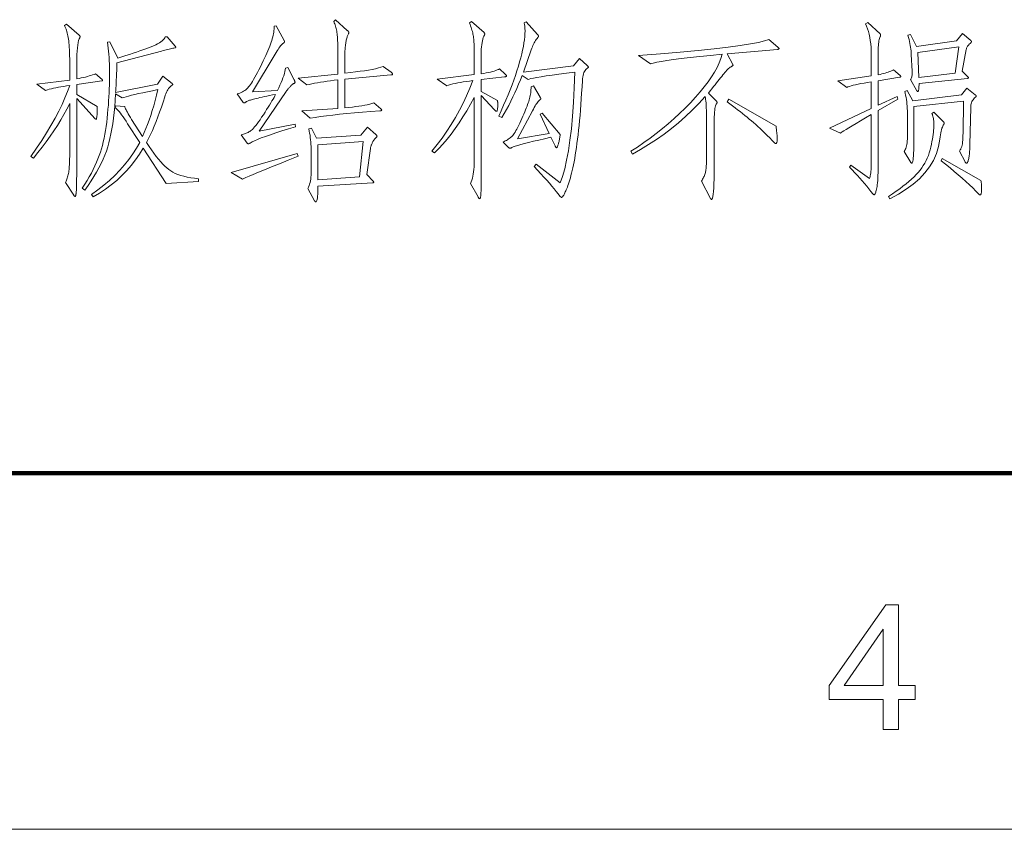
# Model space of a CAD drawing. Extents: x 0 to 1189, y 0 to 841.
# Tile 68 of 129: x 236 to 264, y 10 to 33. Entities that reach past the tile are written whole.
import ezdxf

# ---------------------------------------------------------------- set-up
doc = ezdxf.new("R2010")
doc.units = 0

msp = doc.modelspace()

# ---------------------------------------------------------------- linework, layer by layer
at = {"color": 7, "lineweight": 100}
msp.add_line((20, 20), (1169, 20), dxfattribs=at)
at = {"color": 7, "lineweight": 13}
msp.add_line((10, 10), (1179, 10), dxfattribs=at)
for points in [[(243.891, 31.089), (245.01, 31.2), (245.01, 31.701), (245.01, 31.788), (245.009, 31.869), (245.008, 31.945), (245.006, 32.016), (245.005, 32.081), (245.002, 32.142), (244.999, 32.198), (244.996, 32.249), (244.993, 32.294), (244.989, 32.335), (244.984, 32.372), (244.978, 32.409), (244.971, 32.446), (244.963, 32.481), (244.954, 32.516), (244.944, 32.55), (244.933, 32.583), (244.921, 32.615), (244.908, 32.647), (244.894, 32.678), (244.946, 32.731), (245.274, 32.43), (245.282, 32.423), (245.289, 32.416), (245.295, 32.409), (245.301, 32.403), (245.305, 32.397), (245.309, 32.391), (245.312, 32.386), (245.314, 32.381), (245.316, 32.376), (245.316, 32.372), (245.316, 32.368), (245.316, 32.363), (245.315, 32.359), (245.314, 32.355), (245.313, 32.351), (245.312, 32.346), (245.311, 32.342), (245.309, 32.338), (245.307, 32.334), (245.305, 32.33), (245.297, 32.315), (245.289, 32.298), (245.281, 32.28), (245.274, 32.259), (245.267, 32.237), (245.26, 32.213), (245.253, 32.187), (245.246, 32.159), (245.24, 32.129), (245.234, 32.097), (245.229, 32.064), (245.224, 32.031), (245.219, 31.997), (245.216, 31.962), (245.212, 31.927), (245.21, 31.891), (245.208, 31.855), (245.206, 31.819), (245.205, 31.781), (245.205, 31.744), (245.205, 31.232), (245.359, 31.248), (245.503, 31.264), (245.636, 31.281), (245.759, 31.299), (245.872, 31.317), (245.974, 31.336), (246.065, 31.355), (246.146, 31.375), (246.217, 31.395), (246.277, 31.416), (246.504, 31.253), (246.512, 31.246), (246.519, 31.24), (246.525, 31.235), (246.531, 31.229), (246.535, 31.224), (246.539, 31.219), (246.542, 31.215), (246.544, 31.21), (246.546, 31.206), (246.546, 31.202), (246.545, 31.199), (246.544, 31.196), (246.541, 31.193), (246.538, 31.19), (246.533, 31.187), (246.527, 31.185), (246.52, 31.183), (246.512, 31.181), (246.503, 31.18), (246.493, 31.179), (245.205, 31.063), (245.205, 30.255), (245.313, 30.266), (245.415, 30.277), (245.511, 30.289), (245.601, 30.302), (245.686, 30.316), (245.764, 30.33), (245.836, 30.344), (245.903, 30.36), (245.963, 30.376), (246.018, 30.392), (246.213, 30.229), (246.218, 30.223), (246.223, 30.218), (246.227, 30.214), (246.23, 30.209), (246.233, 30.205), (246.236, 30.202), (246.237, 30.198), (246.239, 30.195), (246.24, 30.192), (246.24, 30.189), (246.239, 30.186), (246.238, 30.184), (246.235, 30.182), (246.231, 30.18), (246.227, 30.178), (246.221, 30.176), (246.214, 30.174), (246.206, 30.173), (246.197, 30.172), (246.187, 30.17), (245.937, 30.152), (245.698, 30.133), (245.472, 30.114), (245.258, 30.094), (245.056, 30.074), (244.866, 30.053), (244.689, 30.032), (244.523, 30.01), (244.37, 29.988), (244.229, 29.965), (243.996, 30.17), (245.01, 30.239), (245.01, 31.041), (244.904, 31.029), (244.803, 31.016), (244.705, 31.002), (244.612, 30.988), (244.523, 30.974), (244.438, 30.96), (244.357, 30.945), (244.28, 30.93), (244.207, 30.915), (244.139, 30.899)], [(249.703, 31.205), (249.711, 31.197), (249.718, 31.189), (249.724, 31.182), (249.73, 31.176), (249.735, 31.169), (249.738, 31.164), (249.741, 31.159), (249.743, 31.154), (249.745, 31.15), (249.745, 31.147), (249.744, 31.144), (249.743, 31.141), (249.739, 31.139), (249.735, 31.136), (249.729, 31.134), (249.722, 31.132), (249.714, 31.13), (249.705, 31.128), (249.694, 31.127), (249.682, 31.126), (249.032, 31.047), (249.032, 30.719), (249.492, 30.461), (249.493, 30.448), (249.494, 30.436), (249.494, 30.423), (249.495, 30.411), (249.496, 30.399), (249.496, 30.387), (249.497, 30.375), (249.497, 30.363), (249.497, 30.351), (249.497, 30.339), (249.497, 30.305), (249.495, 30.275), (249.493, 30.248), (249.49, 30.224), (249.486, 30.205), (249.482, 30.189), (249.476, 30.176), (249.47, 30.167), (249.463, 30.162), (249.455, 30.16), (249.451, 30.16), (249.448, 30.161), (249.444, 30.163), (249.44, 30.166), (249.435, 30.169), (249.43, 30.173), (249.425, 30.178), (249.419, 30.184), (249.413, 30.19), (249.407, 30.197), (249.032, 30.598), (249.032, 28.529), (249.032, 28.398), (249.032, 28.279), (249.031, 28.172), (249.03, 28.078), (249.029, 27.997), (249.028, 27.927), (249.026, 27.871), (249.024, 27.826), (249.022, 27.794), (249.019, 27.774), (249.017, 27.761), (249.014, 27.749), (249.011, 27.739), (249.008, 27.73), (249.005, 27.722), (249.002, 27.716), (248.999, 27.711), (248.996, 27.708), (248.993, 27.706), (248.99, 27.705), (248.987, 27.706), (248.983, 27.707), (248.979, 27.71), (248.975, 27.714), (248.97, 27.718), (248.965, 27.724), (248.96, 27.731), (248.955, 27.739), (248.949, 27.748), (248.943, 27.758), (248.732, 28.133), (248.752, 28.178), (248.77, 28.227), (248.785, 28.279), (248.799, 28.335), (248.811, 28.395), (248.82, 28.459), (248.828, 28.526), (248.833, 28.597), (248.836, 28.672), (248.837, 28.75), (248.837, 30.545), (248.733, 30.356), (248.627, 30.174), (248.52, 29.999), (248.411, 29.832), (248.3, 29.673), (248.188, 29.521), (248.074, 29.376), (247.959, 29.239), (247.842, 29.11), (247.723, 28.988), (247.649, 29.041), (247.795, 29.223), (247.934, 29.409), (248.066, 29.598), (248.191, 29.791), (248.309, 29.987), (248.421, 30.187), (248.526, 30.39), (248.624, 30.597), (248.715, 30.807), (248.8, 31.02), (248.705, 31.008), (248.615, 30.996), (248.53, 30.983), (248.45, 30.97), (248.374, 30.956), (248.303, 30.941), (248.237, 30.926), (248.175, 30.911), (248.118, 30.894), (248.066, 30.878), (247.792, 31.063), (248.837, 31.189), (248.837, 31.765), (248.837, 31.829), (248.836, 31.889), (248.835, 31.947), (248.833, 32.001), (248.831, 32.052), (248.829, 32.099), (248.825, 32.144), (248.822, 32.185), (248.818, 32.223), (248.813, 32.258), (248.808, 32.292), (248.801, 32.327), (248.794, 32.363), (248.785, 32.399), (248.774, 32.437), (248.763, 32.476), (248.75, 32.516), (248.736, 32.556), (248.721, 32.598), (248.705, 32.641), (248.758, 32.678), (249.112, 32.367), (249.116, 32.362), (249.119, 32.358), (249.122, 32.354), (249.125, 32.35), (249.127, 32.347), (249.129, 32.343), (249.131, 32.34), (249.132, 32.336), (249.133, 32.333), (249.133, 32.33), (249.133, 32.326), (249.132, 32.323), (249.132, 32.32), (249.131, 32.317), (249.13, 32.314), (249.129, 32.311), (249.128, 32.307), (249.126, 32.304), (249.124, 32.301), (249.122, 32.298), (249.105, 32.266), (249.09, 32.229), (249.076, 32.186), (249.065, 32.139), (249.055, 32.087), (249.047, 32.029), (249.041, 31.967), (249.036, 31.899), (249.033, 31.827), (249.032, 31.749), (249.032, 31.21), (249.105, 31.222), (249.173, 31.235), (249.236, 31.248), (249.294, 31.261), (249.348, 31.275), (249.397, 31.29), (249.441, 31.305), (249.48, 31.32), (249.515, 31.336), (249.544, 31.353)], [(251.788, 31.643), (252.01, 31.443), (252.016, 31.438), (252.021, 31.433), (252.026, 31.428), (252.03, 31.423), (252.034, 31.419), (252.036, 31.415), (252.039, 31.411), (252.04, 31.407), (252.041, 31.404), (252.041, 31.4), (252.041, 31.397), (252.04, 31.394), (252.039, 31.391), (252.037, 31.388), (252.035, 31.385), (252.032, 31.381), (252.029, 31.378), (252.025, 31.375), (252.02, 31.372), (252.015, 31.369), (251.991, 31.352), (251.969, 31.331), (251.949, 31.306), (251.931, 31.278), (251.916, 31.245), (251.903, 31.208), (251.892, 31.167), (251.883, 31.122), (251.877, 31.073), (251.873, 31.02), (251.863, 30.844), (251.852, 30.672), (251.842, 30.506), (251.83, 30.346), (251.818, 30.191), (251.806, 30.041), (251.793, 29.897), (251.78, 29.758), (251.766, 29.625), (251.751, 29.497), (251.736, 29.375), (251.721, 29.257), (251.705, 29.145), (251.689, 29.037), (251.673, 28.934), (251.657, 28.837), (251.64, 28.744), (251.623, 28.657), (251.605, 28.574), (251.587, 28.497), (251.57, 28.424), (251.552, 28.355), (251.535, 28.291), (251.518, 28.23), (251.501, 28.174), (251.485, 28.122), (251.468, 28.074), (251.452, 28.031), (251.437, 27.991), (251.421, 27.956), (251.406, 27.924), (251.393, 27.895), (251.38, 27.869), (251.368, 27.846), (251.358, 27.825), (251.348, 27.808), (251.34, 27.793), (251.333, 27.781), (251.326, 27.772), (251.321, 27.766), (251.316, 27.761), (251.312, 27.757), (251.308, 27.754), (251.304, 27.751), (251.3, 27.748), (251.296, 27.746), (251.293, 27.744), (251.29, 27.743), (251.287, 27.742), (251.284, 27.742), (251.281, 27.742), (251.278, 27.743), (251.275, 27.745), (251.271, 27.747), (251.267, 27.75), (251.263, 27.753), (251.259, 27.758), (251.254, 27.762), (251.25, 27.768), (251.244, 27.774), (251.195, 27.838), (251.141, 27.907), (251.082, 27.98), (251.017, 28.057), (250.947, 28.138), (250.872, 28.224), (250.792, 28.313), (250.707, 28.407), (250.617, 28.505), (250.521, 28.608), (250.574, 28.676), (251.25, 28.149), (251.316, 28.332), (251.376, 28.543), (251.431, 28.783), (251.48, 29.051), (251.524, 29.347), (251.563, 29.671), (251.596, 30.024), (251.623, 30.405), (251.645, 30.815), (251.661, 31.253), (251.426, 31.225), (251.214, 31.199), (251.025, 31.174), (250.859, 31.151), (250.716, 31.13), (250.597, 31.11), (250.501, 31.092), (250.428, 31.075), (250.379, 31.06), (250.352, 31.047), (250.178, 31.163), (250.131, 31.041), (250.083, 30.92), (250.032, 30.799), (249.979, 30.68), (249.923, 30.561), (249.866, 30.443), (249.806, 30.326), (249.744, 30.21), (249.68, 30.095), (249.613, 29.98), (249.523, 30.023), (249.594, 30.176), (249.662, 30.327), (249.726, 30.474), (249.786, 30.619), (249.843, 30.76), (249.897, 30.899), (249.947, 31.034), (249.993, 31.166), (250.036, 31.295), (250.075, 31.422), (250.111, 31.544), (250.143, 31.661), (250.171, 31.773), (250.195, 31.879), (250.216, 31.981), (250.232, 32.078), (250.246, 32.169), (250.255, 32.256), (250.261, 32.338), (250.262, 32.414), (250.262, 32.441), (250.261, 32.467), (250.26, 32.492), (250.258, 32.516), (250.256, 32.539), (250.253, 32.562), (250.25, 32.583), (250.246, 32.603), (250.241, 32.623), (250.236, 32.641), (250.294, 32.673), (250.616, 32.314), (250.621, 32.309), (250.626, 32.304), (250.63, 32.299), (250.633, 32.294), (250.636, 32.29), (250.638, 32.286), (250.64, 32.282), (250.641, 32.278), (250.642, 32.275), (250.643, 32.271), (250.642, 32.268), (250.642, 32.265), (250.641, 32.262), (250.639, 32.258), (250.637, 32.254), (250.635, 32.251), (250.632, 32.247), (250.629, 32.243), (250.625, 32.239), (250.621, 32.235), (250.6, 32.206), (250.579, 32.177), (250.558, 32.146), (250.539, 32.113), (250.52, 32.079), (250.502, 32.043), (250.484, 32.006), (250.468, 31.968), (250.452, 31.928), (250.437, 31.886), (250.215, 31.253), (251.619, 31.437)], [(260.794, 31.163), (260.797, 31.16), (260.8, 31.157), (260.802, 31.154), (260.804, 31.151), (260.806, 31.148), (260.807, 31.145), (260.809, 31.142), (260.809, 31.139), (260.81, 31.137), (260.81, 31.134), (260.81, 31.131), (260.809, 31.129), (260.807, 31.127), (260.805, 31.125), (260.802, 31.123), (260.799, 31.121), (260.794, 31.119), (260.79, 31.118), (260.784, 31.117), (260.778, 31.115), (260.176, 31.015), (260.176, 30.329), (260.704, 30.577), (260.731, 30.503), (260.176, 30.181), (260.176, 28.729), (260.176, 28.626), (260.175, 28.53), (260.173, 28.44), (260.17, 28.358), (260.167, 28.282), (260.162, 28.213), (260.157, 28.151), (260.151, 28.096), (260.144, 28.047), (260.137, 28.006), (260.129, 27.97), (260.121, 27.938), (260.113, 27.909), (260.106, 27.884), (260.098, 27.863), (260.09, 27.846), (260.083, 27.833), (260.075, 27.824), (260.068, 27.818), (260.06, 27.816), (260.058, 27.816), (260.056, 27.817), (260.053, 27.818), (260.05, 27.819), (260.047, 27.821), (260.044, 27.824), (260.04, 27.826), (260.037, 27.83), (260.033, 27.833), (260.029, 27.837), (259.974, 27.909), (259.916, 27.982), (259.856, 28.056), (259.794, 28.13), (259.729, 28.205), (259.662, 28.281), (259.592, 28.358), (259.52, 28.435), (259.446, 28.513), (259.369, 28.592), (259.406, 28.645), (259.928, 28.275), (259.938, 28.296), (259.947, 28.321), (259.955, 28.351), (259.962, 28.387), (259.968, 28.427), (259.973, 28.472), (259.976, 28.522), (259.979, 28.578), (259.981, 28.638), (259.981, 28.703), (259.981, 30.065), (259.824, 29.974), (259.683, 29.892), (259.557, 29.819), (259.447, 29.754), (259.353, 29.698), (259.274, 29.651), (259.211, 29.612), (259.164, 29.582), (259.132, 29.56), (259.115, 29.548), (258.809, 29.685), (259.981, 30.234), (259.981, 30.983), (259.876, 30.968), (259.78, 30.952), (259.691, 30.936), (259.61, 30.92), (259.538, 30.904), (259.473, 30.888), (259.417, 30.873), (259.368, 30.857), (259.327, 30.841), (259.295, 30.825), (259.047, 31.015), (259.981, 31.158), (259.981, 31.738), (259.98, 31.847), (259.975, 31.951), (259.966, 32.05), (259.955, 32.145), (259.94, 32.235), (259.922, 32.32), (259.901, 32.401), (259.876, 32.477), (259.849, 32.548), (259.818, 32.615), (259.881, 32.652), (260.229, 32.33), (260.232, 32.326), (260.235, 32.323), (260.237, 32.32), (260.239, 32.316), (260.241, 32.313), (260.243, 32.31), (260.244, 32.306), (260.244, 32.303), (260.245, 32.299), (260.245, 32.295), (260.245, 32.292), (260.245, 32.288), (260.244, 32.284), (260.243, 32.28), (260.242, 32.276), (260.241, 32.272), (260.24, 32.268), (260.238, 32.264), (260.237, 32.26), (260.235, 32.256), (260.224, 32.232), (260.214, 32.204), (260.205, 32.172), (260.197, 32.137), (260.191, 32.097), (260.186, 32.054), (260.182, 32.007), (260.179, 31.957), (260.177, 31.902), (260.176, 31.844), (260.176, 31.184), (260.228, 31.195), (260.278, 31.206), (260.326, 31.219), (260.372, 31.231), (260.415, 31.245), (260.457, 31.259), (260.497, 31.273), (260.535, 31.289), (260.57, 31.305), (260.604, 31.321)], [(238.39, 31.052), (238.393, 31.049), (238.396, 31.046), (238.398, 31.043), (238.4, 31.04), (238.402, 31.038), (238.403, 31.035), (238.404, 31.032), (238.405, 31.03), (238.406, 31.028), (238.406, 31.026), (238.406, 31.024), (238.405, 31.022), (238.404, 31.02), (238.402, 31.018), (238.4, 31.016), (238.398, 31.015), (238.395, 31.013), (238.392, 31.012), (238.389, 31.011), (238.385, 31.01), (237.677, 30.91), (237.677, 30.635), (238.253, 30.292), (238.253, 30.224), (238.253, 30.163), (238.252, 30.109), (238.249, 30.062), (238.246, 30.023), (238.242, 29.99), (238.237, 29.965), (238.231, 29.947), (238.224, 29.936), (238.216, 29.933), (238.215, 29.933), (238.213, 29.934), (238.212, 29.934), (238.21, 29.935), (238.208, 29.937), (238.206, 29.939), (238.203, 29.941), (238.201, 29.943), (238.198, 29.946), (238.195, 29.949), (237.677, 30.514), (237.677, 28.613), (237.677, 28.48), (237.677, 28.359), (237.676, 28.251), (237.675, 28.155), (237.673, 28.072), (237.672, 28.001), (237.669, 27.943), (237.667, 27.897), (237.664, 27.863), (237.661, 27.842), (237.658, 27.828), (237.655, 27.816), (237.652, 27.805), (237.649, 27.795), (237.646, 27.787), (237.643, 27.78), (237.641, 27.775), (237.638, 27.771), (237.635, 27.769), (237.632, 27.768), (237.63, 27.769), (237.627, 27.77), (237.624, 27.771), (237.621, 27.774), (237.617, 27.776), (237.614, 27.78), (237.61, 27.784), (237.606, 27.789), (237.602, 27.794), (237.598, 27.8), (237.366, 28.164), (237.379, 28.193), (237.391, 28.223), (237.403, 28.253), (237.413, 28.284), (237.423, 28.316), (237.432, 28.348), (237.44, 28.381), (237.447, 28.414), (237.453, 28.449), (237.458, 28.484), (237.463, 28.521), (237.467, 28.562), (237.47, 28.607), (237.473, 28.655), (237.476, 28.707), (237.478, 28.763), (237.48, 28.823), (237.481, 28.887), (237.482, 28.954), (237.482, 29.025), (237.482, 30.376), (237.403, 30.223), (237.32, 30.07), (237.231, 29.917), (237.136, 29.764), (237.037, 29.611), (236.933, 29.458), (236.823, 29.305), (236.708, 29.152), (236.588, 28.998), (236.463, 28.845), (236.394, 28.893), (236.551, 29.119), (236.696, 29.339), (236.832, 29.553), (236.956, 29.761), (237.07, 29.963), (237.174, 30.159), (237.267, 30.349), (237.349, 30.533), (237.421, 30.711), (237.482, 30.883), (237.396, 30.871), (237.315, 30.859), (237.237, 30.846), (237.163, 30.833), (237.094, 30.82), (237.028, 30.806), (236.967, 30.791), (236.909, 30.777), (236.856, 30.761), (236.806, 30.746), (236.558, 30.925), (237.482, 31.036), (237.482, 31.427), (237.482, 31.53), (237.481, 31.628), (237.479, 31.719), (237.476, 31.804), (237.473, 31.883), (237.47, 31.956), (237.465, 32.023), (237.46, 32.084), (237.454, 32.139), (237.448, 32.187), (237.44, 32.232), (237.432, 32.275), (237.423, 32.317), (237.413, 32.357), (237.402, 32.396), (237.39, 32.433), (237.378, 32.469), (237.364, 32.503), (237.349, 32.536), (237.334, 32.567), (237.387, 32.604), (237.751, 32.293), (237.755, 32.288), (237.759, 32.284), (237.762, 32.281), (237.765, 32.277), (237.767, 32.273), (237.769, 32.27), (237.77, 32.267), (237.771, 32.264), (237.772, 32.261), (237.772, 32.258), (237.772, 32.256), (237.772, 32.253), (237.771, 32.25), (237.771, 32.246), (237.77, 32.243), (237.768, 32.24), (237.767, 32.236), (237.765, 32.232), (237.764, 32.228), (237.762, 32.224), (237.746, 32.189), (237.731, 32.143), (237.719, 32.086), (237.708, 32.019), (237.698, 31.94), (237.691, 31.851), (237.685, 31.751), (237.681, 31.639), (237.678, 31.517), (237.677, 31.385), (237.677, 31.068), (237.743, 31.081), (237.806, 31.094), (237.867, 31.107), (237.924, 31.121), (237.978, 31.135), (238.029, 31.15), (238.078, 31.164), (238.123, 31.179), (238.166, 31.195), (238.205, 31.21)], [(243.6, 31.385), (243.785, 31.041), (243.789, 31.032), (243.793, 31.024), (243.796, 31.015), (243.799, 31.008), (243.801, 31.001), (243.803, 30.994), (243.804, 30.988), (243.805, 30.982), (243.806, 30.977), (243.806, 30.973), (243.806, 30.969), (243.805, 30.965), (243.804, 30.961), (243.802, 30.958), (243.799, 30.954), (243.796, 30.951), (243.792, 30.948), (243.788, 30.946), (243.783, 30.943), (243.777, 30.941), (243.771, 30.938), (243.764, 30.935), (243.756, 30.93), (243.748, 30.923), (243.738, 30.916), (243.728, 30.908), (243.717, 30.898), (243.705, 30.887), (243.693, 30.875), (243.679, 30.862), (243.666, 30.848), (243.653, 30.834), (243.64, 30.82), (243.627, 30.805), (243.615, 30.791), (243.603, 30.776), (243.591, 30.761), (243.58, 30.745), (243.569, 30.73), (243.558, 30.714), (242.803, 29.6), (243.806, 29.801), (243.822, 29.727), (243.621, 29.665), (243.436, 29.607), (243.268, 29.553), (243.116, 29.501), (242.98, 29.454), (242.86, 29.41), (242.757, 29.369), (242.67, 29.332), (242.599, 29.298), (242.544, 29.268), (242.538, 29.264), (242.532, 29.26), (242.527, 29.257), (242.521, 29.254), (242.516, 29.252), (242.511, 29.25), (242.507, 29.249), (242.502, 29.247), (242.498, 29.247), (242.494, 29.247), (242.491, 29.247), (242.487, 29.247), (242.484, 29.249), (242.48, 29.25), (242.477, 29.252), (242.473, 29.254), (242.47, 29.257), (242.466, 29.26), (242.463, 29.264), (242.46, 29.268), (242.296, 29.5), (242.327, 29.507), (242.356, 29.514), (242.384, 29.523), (242.412, 29.533), (242.439, 29.543), (242.465, 29.554), (242.49, 29.566), (242.514, 29.579), (242.538, 29.593), (242.56, 29.608), (242.584, 29.627), (242.61, 29.651), (242.639, 29.681), (242.671, 29.718), (242.705, 29.76), (242.742, 29.808), (242.781, 29.863), (242.824, 29.923), (242.869, 29.99), (242.917, 30.062), (242.964, 30.136), (243.009, 30.206), (243.051, 30.272), (243.09, 30.335), (243.126, 30.394), (243.159, 30.45), (243.189, 30.501), (243.217, 30.55), (243.241, 30.594), (243.262, 30.635), (243.175, 30.617), (243.092, 30.601), (243.016, 30.585), (242.945, 30.57), (242.88, 30.556), (242.821, 30.543), (242.768, 30.531), (242.72, 30.52), (242.678, 30.51), (242.642, 30.5), (242.61, 30.492), (242.581, 30.483), (242.554, 30.475), (242.529, 30.467), (242.507, 30.459), (242.487, 30.451), (242.47, 30.444), (242.456, 30.437), (242.443, 30.43), (242.434, 30.424), (242.425, 30.418), (242.418, 30.412), (242.411, 30.408), (242.405, 30.404), (242.399, 30.4), (242.393, 30.397), (242.389, 30.395), (242.385, 30.393), (242.381, 30.392), (242.378, 30.392), (242.376, 30.392), (242.373, 30.393), (242.371, 30.394), (242.368, 30.395), (242.366, 30.396), (242.363, 30.398), (242.361, 30.4), (242.359, 30.402), (242.357, 30.405), (242.354, 30.408), (242.18, 30.646), (242.221, 30.657), (242.259, 30.67), (242.296, 30.685), (242.331, 30.702), (242.364, 30.721), (242.395, 30.741), (242.424, 30.763), (242.452, 30.787), (242.478, 30.813), (242.502, 30.841), (242.527, 30.872), (242.553, 30.909), (242.581, 30.952), (242.611, 31), (242.643, 31.054), (242.678, 31.114), (242.714, 31.179), (242.752, 31.25), (242.793, 31.326), (242.835, 31.408), (242.877, 31.492), (242.916, 31.572), (242.953, 31.649), (242.987, 31.722), (243.018, 31.792), (243.047, 31.859), (243.073, 31.923), (243.097, 31.984), (243.118, 32.041), (243.136, 32.095), (243.152, 32.146), (243.166, 32.196), (243.179, 32.245), (243.19, 32.292), (243.199, 32.338), (243.207, 32.383), (243.213, 32.426), (243.217, 32.467), (243.219, 32.507), (243.22, 32.546), (243.278, 32.557), (243.5, 32.15), (243.502, 32.146), (243.504, 32.142), (243.505, 32.138), (243.507, 32.134), (243.508, 32.13), (243.509, 32.127), (243.51, 32.123), (243.51, 32.12), (243.51, 32.116), (243.511, 32.113), (243.51, 32.11), (243.51, 32.107), (243.508, 32.103), (243.506, 32.1), (243.504, 32.096), (243.501, 32.092), (243.498, 32.088), (243.494, 32.084), (243.489, 32.08), (243.484, 32.076), (243.466, 32.062), (243.446, 32.043), (243.425, 32.022), (243.403, 31.996), (243.38, 31.967), (243.356, 31.934), (243.33, 31.897), (243.303, 31.857), (243.276, 31.812), (243.247, 31.765), (242.613, 30.704), (243.31, 30.741), (243.348, 30.818), (243.383, 30.893), (243.415, 30.964), (243.443, 31.032), (243.468, 31.097), (243.49, 31.159), (243.508, 31.217), (243.523, 31.273), (243.534, 31.325), (243.542, 31.374)], [(262.542, 32.34), (262.774, 32.145), (262.778, 32.142), (262.781, 32.138), (262.785, 32.135), (262.787, 32.132), (262.79, 32.129), (262.792, 32.126), (262.793, 32.123), (262.794, 32.119), (262.795, 32.116), (262.795, 32.113), (262.795, 32.11), (262.794, 32.107), (262.793, 32.104), (262.792, 32.1), (262.79, 32.097), (262.787, 32.094), (262.785, 32.091), (262.781, 32.088), (262.778, 32.085), (262.774, 32.081), (262.753, 32.061), (262.733, 32.042), (262.716, 32.022), (262.7, 32.003), (262.687, 31.984), (262.675, 31.965), (262.665, 31.946), (262.657, 31.928), (262.651, 31.909), (262.647, 31.891), (262.536, 31.29), (262.695, 31.131), (262.698, 31.128), (262.7, 31.125), (262.703, 31.122), (262.705, 31.119), (262.706, 31.116), (262.708, 31.113), (262.709, 31.11), (262.71, 31.108), (262.71, 31.105), (262.71, 31.102), (262.71, 31.1), (262.709, 31.097), (262.708, 31.095), (262.705, 31.093), (262.703, 31.091), (262.699, 31.089), (262.695, 31.088), (262.69, 31.086), (262.685, 31.085), (262.679, 31.084), (261.322, 30.941), (261.322, 30.898), (261.321, 30.859), (261.319, 30.825), (261.316, 30.796), (261.313, 30.771), (261.309, 30.75), (261.304, 30.735), (261.298, 30.723), (261.292, 30.716), (261.285, 30.714), (261.283, 30.714), (261.281, 30.715), (261.279, 30.716), (261.277, 30.718), (261.275, 30.719), (261.272, 30.722), (261.27, 30.725), (261.268, 30.728), (261.266, 30.731), (261.264, 30.735), (261.079, 31.047), (261.091, 31.063), (261.102, 31.082), (261.111, 31.102), (261.118, 31.124), (261.124, 31.147), (261.129, 31.172), (261.132, 31.199), (261.133, 31.228), (261.133, 31.258), (261.132, 31.29), (261.106, 31.754), (261.103, 31.803), (261.098, 31.853), (261.093, 31.905), (261.085, 31.957), (261.077, 32.01), (261.066, 32.065), (261.055, 32.12), (261.041, 32.176), (261.027, 32.234), (261.011, 32.293), (261.084, 32.314), (261.253, 31.981), (262.378, 32.14)], [(241.098, 28.191), (240.185, 28.127), (239.546, 29.125), (239.442, 28.957), (239.329, 28.795), (239.209, 28.64), (239.081, 28.493), (238.944, 28.352), (238.8, 28.218), (238.647, 28.091), (238.487, 27.971), (238.318, 27.859), (238.142, 27.753), (238.094, 27.821), (238.273, 27.95), (238.442, 28.082), (238.602, 28.219), (238.751, 28.359), (238.891, 28.504), (239.022, 28.652), (239.142, 28.804), (239.253, 28.96), (239.354, 29.12), (239.446, 29.284), (239.108, 29.811), (239.062, 29.882), (239.019, 29.946), (238.978, 30.005), (238.94, 30.059), (238.903, 30.107), (238.869, 30.15), (238.837, 30.187), (238.807, 30.219), (238.78, 30.245), (238.754, 30.265), (238.765, 30.313), (239.029, 30.292), (239.032, 30.276), (239.038, 30.256), (239.048, 30.231), (239.062, 30.201), (239.079, 30.168), (239.1, 30.13), (239.124, 30.087), (239.152, 30.04), (239.184, 29.989), (239.219, 29.933), (239.525, 29.452), (239.574, 29.56), (239.622, 29.672), (239.668, 29.79), (239.713, 29.914), (239.757, 30.042), (239.8, 30.177), (239.841, 30.316), (239.881, 30.461), (239.92, 30.611), (239.958, 30.767), (239.805, 30.736), (239.664, 30.707), (239.535, 30.68), (239.417, 30.654), (239.311, 30.63), (239.217, 30.607), (239.134, 30.587), (239.062, 30.568), (239.003, 30.55), (238.955, 30.535), (238.77, 30.646), (238.758, 30.464), (238.744, 30.29), (238.728, 30.124), (238.709, 29.964), (238.688, 29.811), (238.665, 29.666), (238.639, 29.528), (238.611, 29.397), (238.581, 29.273), (238.548, 29.157), (238.511, 29.043), (238.468, 28.928), (238.419, 28.811), (238.364, 28.692), (238.303, 28.572), (238.235, 28.451), (238.162, 28.327), (238.082, 28.202), (237.996, 28.076), (237.904, 27.948), (237.836, 28.001), (237.905, 28.11), (237.971, 28.217), (238.032, 28.322), (238.089, 28.426), (238.142, 28.528), (238.19, 28.628), (238.235, 28.727), (238.275, 28.823), (238.311, 28.918), (238.342, 29.012), (238.371, 29.106), (238.398, 29.203), (238.423, 29.303), (238.446, 29.406), (238.467, 29.513), (238.487, 29.622), (238.504, 29.735), (238.52, 29.85), (238.534, 29.969), (238.546, 30.091), (238.556, 30.214), (238.566, 30.333), (238.574, 30.45), (238.581, 30.565), (238.587, 30.677), (238.592, 30.787), (238.596, 30.894), (238.599, 30.998), (238.601, 31.1), (238.601, 31.2), (238.6, 31.297), (238.599, 31.393), (238.595, 31.487), (238.591, 31.579), (238.585, 31.67), (238.578, 31.759), (238.57, 31.846), (238.561, 31.931), (238.55, 32.015), (238.538, 32.097), (238.606, 32.113), (238.828, 31.654), (238.944, 31.689), (239.055, 31.724), (239.161, 31.758), (239.262, 31.791), (239.359, 31.823), (239.45, 31.855), (239.537, 31.886), (239.619, 31.916), (239.696, 31.945), (239.768, 31.973), (239.834, 32.001), (239.895, 32.029), (239.95, 32.056), (239.998, 32.084), (240.041, 32.111), (240.077, 32.138), (240.108, 32.165), (240.133, 32.192), (240.151, 32.219), (240.164, 32.245), (240.216, 32.25), (240.443, 31.992), (240.446, 31.988), (240.449, 31.984), (240.452, 31.98), (240.454, 31.976), (240.455, 31.973), (240.457, 31.969), (240.458, 31.966), (240.459, 31.963), (240.459, 31.96), (240.459, 31.957), (240.459, 31.955), (240.458, 31.952), (240.456, 31.95), (240.454, 31.948), (240.451, 31.946), (240.448, 31.944), (240.444, 31.943), (240.439, 31.941), (240.434, 31.94), (240.428, 31.939), (240.401, 31.934), (240.372, 31.929), (240.341, 31.922), (240.308, 31.914), (240.272, 31.906), (240.234, 31.896), (240.193, 31.886), (240.151, 31.875), (240.105, 31.862), (240.058, 31.849), (238.807, 31.517), (238.804, 31.41), (238.8, 31.309), (238.797, 31.213), (238.793, 31.122), (238.79, 31.036), (238.786, 30.955), (238.782, 30.88), (238.778, 30.809), (238.774, 30.743), (238.77, 30.683), (239.942, 30.925), (240.1, 31.142), (240.359, 30.936), (240.362, 30.934), (240.365, 30.932), (240.367, 30.93), (240.369, 30.927), (240.371, 30.925), (240.372, 30.923), (240.373, 30.921), (240.374, 30.919), (240.375, 30.917), (240.375, 30.915), (240.375, 30.913), (240.374, 30.91), (240.373, 30.908), (240.371, 30.905), (240.37, 30.903), (240.367, 30.9), (240.364, 30.897), (240.361, 30.895), (240.358, 30.891), (240.354, 30.888), (240.328, 30.87), (240.303, 30.848), (240.28, 30.823), (240.257, 30.795), (240.236, 30.764), (240.216, 30.73), (240.197, 30.693), (240.18, 30.652), (240.163, 30.608), (240.148, 30.561), (240.102, 30.414), (240.055, 30.272), (240.006, 30.133), (239.957, 29.999), (239.906, 29.87), (239.855, 29.744), (239.802, 29.622), (239.747, 29.505), (239.692, 29.392), (239.636, 29.284), (239.708, 29.175), (239.777, 29.074), (239.845, 28.98), (239.911, 28.893), (239.974, 28.814), (240.036, 28.741), (240.095, 28.676), (240.153, 28.618), (240.208, 28.567), (240.261, 28.523), (240.317, 28.485), (240.378, 28.449), (240.446, 28.416), (240.52, 28.386), (240.6, 28.358), (240.686, 28.334), (240.778, 28.312), (240.877, 28.294), (240.982, 28.278), (241.093, 28.265)], [(257.363, 31.955), (257.369, 31.95), (257.374, 31.945), (257.379, 31.94), (257.383, 31.936), (257.387, 31.932), (257.389, 31.928), (257.392, 31.924), (257.393, 31.921), (257.394, 31.918), (257.394, 31.915), (257.394, 31.913), (257.393, 31.91), (257.39, 31.908), (257.387, 31.906), (257.383, 31.904), (257.377, 31.902), (257.371, 31.901), (257.364, 31.899), (257.356, 31.898), (257.347, 31.897), (255.937, 31.77), (256.096, 31.469), (256.097, 31.468), (256.098, 31.467), (256.098, 31.465), (256.099, 31.464), (256.1, 31.462), (256.1, 31.46), (256.101, 31.458), (256.101, 31.456), (256.101, 31.453), (256.101, 31.451), (256.101, 31.448), (256.1, 31.445), (256.098, 31.442), (256.096, 31.44), (256.093, 31.437), (256.09, 31.434), (256.086, 31.431), (256.081, 31.428), (256.075, 31.425), (256.069, 31.422), (256.047, 31.41), (256.024, 31.395), (256, 31.378), (255.975, 31.357), (255.95, 31.334), (255.924, 31.309), (255.897, 31.28), (255.87, 31.249), (255.842, 31.215), (255.813, 31.179), (255.783, 31.139), (255.751, 31.098), (255.716, 31.053), (255.679, 31.006), (255.64, 30.957), (255.598, 30.905), (255.554, 30.851), (255.508, 30.794), (255.46, 30.734), (255.41, 30.672), (255.642, 30.434), (255.644, 30.432), (255.646, 30.43), (255.647, 30.428), (255.649, 30.425), (255.65, 30.423), (255.651, 30.42), (255.651, 30.417), (255.652, 30.414), (255.652, 30.411), (255.652, 30.408), (255.652, 30.405), (255.652, 30.401), (255.65, 30.397), (255.649, 30.393), (255.647, 30.388), (255.645, 30.383), (255.642, 30.378), (255.639, 30.373), (255.635, 30.367), (255.631, 30.36), (255.62, 30.34), (255.61, 30.313), (255.602, 30.278), (255.594, 30.236), (255.588, 30.188), (255.582, 30.132), (255.578, 30.069), (255.575, 29.999), (255.574, 29.922), (255.573, 29.838), (255.573, 28.581), (255.572, 28.411), (255.57, 28.258), (255.566, 28.124), (255.561, 28.007), (255.553, 27.908), (255.545, 27.828), (255.534, 27.765), (255.522, 27.72), (255.509, 27.693), (255.494, 27.684), (255.492, 27.684), (255.49, 27.685), (255.487, 27.686), (255.485, 27.688), (255.482, 27.691), (255.479, 27.694), (255.477, 27.697), (255.474, 27.701), (255.471, 27.705), (255.468, 27.71), (255.214, 28.196), (255.232, 28.223), (255.248, 28.251), (255.262, 28.278), (255.276, 28.305), (255.288, 28.331), (255.299, 28.358), (255.309, 28.384), (255.317, 28.411), (255.324, 28.437), (255.33, 28.463), (255.335, 28.49), (255.34, 28.52), (255.344, 28.553), (255.347, 28.589), (255.35, 28.628), (255.352, 28.67), (255.354, 28.715), (255.356, 28.763), (255.356, 28.813), (255.357, 28.867), (255.357, 29.906), (255.356, 30.005), (255.355, 30.097), (255.353, 30.181), (255.351, 30.259), (255.347, 30.329), (255.343, 30.392), (255.339, 30.447), (255.333, 30.496), (255.327, 30.537), (255.32, 30.572), (255.142, 30.378), (254.958, 30.191), (254.768, 30.012), (254.572, 29.839), (254.371, 29.674), (254.164, 29.516), (253.951, 29.365), (253.732, 29.222), (253.507, 29.085), (253.277, 28.956), (253.229, 29.035), (253.415, 29.156), (253.597, 29.279), (253.775, 29.407), (253.948, 29.538), (254.118, 29.672), (254.284, 29.811), (254.445, 29.952), (254.603, 30.098), (254.756, 30.247), (254.905, 30.4), (255.047, 30.553), (255.177, 30.702), (255.295, 30.847), (255.402, 30.989), (255.497, 31.127), (255.581, 31.261), (255.653, 31.391), (255.714, 31.518), (255.763, 31.64), (255.8, 31.759), (255.469, 31.728), (255.167, 31.698), (254.894, 31.669), (254.65, 31.64), (254.434, 31.613), (254.247, 31.586), (254.09, 31.561), (253.961, 31.536), (253.86, 31.513), (253.789, 31.49), (253.446, 31.722), (254.061, 31.773), (254.621, 31.822), (255.125, 31.87), (255.574, 31.917), (255.968, 31.963), (256.306, 32.008), (256.589, 32.051), (256.816, 32.094), (256.988, 32.136), (257.104, 32.176)], [(262.441, 31.965), (261.29, 31.812), (261.317, 31.105), (262.341, 31.232)], [(251.25, 29.511), (251.246, 29.479), (251.243, 29.449), (251.238, 29.42), (251.234, 29.392), (251.229, 29.365), (251.224, 29.339), (251.218, 29.313), (251.212, 29.289), (251.206, 29.266), (251.199, 29.244), (251.193, 29.223), (251.186, 29.205), (251.181, 29.189), (251.175, 29.175), (251.17, 29.163), (251.165, 29.153), (251.16, 29.145), (251.156, 29.14), (251.153, 29.137), (251.149, 29.136), (251.146, 29.136), (251.143, 29.138), (251.139, 29.14), (251.135, 29.144), (251.131, 29.149), (251.127, 29.155), (251.122, 29.162), (251.117, 29.17), (251.112, 29.179), (251.107, 29.189), (250.991, 29.431), (250.811, 29.39), (250.646, 29.352), (250.497, 29.317), (250.364, 29.284), (250.247, 29.253), (250.145, 29.225), (250.058, 29.2), (249.988, 29.178), (249.932, 29.158), (249.893, 29.141), (249.886, 29.137), (249.879, 29.133), (249.873, 29.13), (249.867, 29.128), (249.861, 29.125), (249.856, 29.123), (249.852, 29.122), (249.847, 29.121), (249.844, 29.12), (249.84, 29.12), (249.837, 29.12), (249.833, 29.121), (249.83, 29.122), (249.826, 29.124), (249.822, 29.127), (249.817, 29.129), (249.813, 29.133), (249.808, 29.137), (249.803, 29.141), (249.798, 29.146), (249.645, 29.294), (249.678, 29.31), (249.709, 29.326), (249.739, 29.343), (249.767, 29.359), (249.793, 29.376), (249.818, 29.393), (249.841, 29.41), (249.863, 29.428), (249.883, 29.445), (249.901, 29.463), (249.919, 29.483), (249.938, 29.509), (249.959, 29.539), (249.982, 29.575), (250.005, 29.615), (250.03, 29.66), (250.056, 29.71), (250.084, 29.765), (250.113, 29.826), (250.144, 29.891), (250.174, 29.957), (250.202, 30.021), (250.229, 30.081), (250.254, 30.14), (250.277, 30.196), (250.298, 30.249), (250.318, 30.299), (250.335, 30.347), (250.351, 30.392), (250.365, 30.434), (250.378, 30.476), (250.389, 30.517), (250.399, 30.558), (250.408, 30.599), (250.415, 30.64), (250.421, 30.681), (250.425, 30.723), (250.429, 30.764), (250.431, 30.805), (250.431, 30.846), (250.505, 30.873), (250.685, 30.556), (250.689, 30.55), (250.692, 30.544), (250.696, 30.538), (250.698, 30.533), (250.701, 30.528), (250.702, 30.523), (250.704, 30.519), (250.705, 30.515), (250.706, 30.512), (250.706, 30.508), (250.706, 30.505), (250.705, 30.502), (250.703, 30.499), (250.701, 30.496), (250.698, 30.492), (250.694, 30.489), (250.69, 30.486), (250.686, 30.483), (250.68, 30.48), (250.674, 30.477), (250.661, 30.466), (250.646, 30.451), (250.629, 30.431), (250.611, 30.407), (250.591, 30.379), (250.57, 30.346), (250.547, 30.309), (250.522, 30.267), (250.496, 30.221), (250.468, 30.17), (250.051, 29.389), (250.943, 29.532), (250.685, 30.075), (250.748, 30.107)], [(262.668, 30.809), (262.9, 30.624), (262.905, 30.62), (262.91, 30.616), (262.914, 30.612), (262.917, 30.608), (262.92, 30.605), (262.923, 30.601), (262.924, 30.597), (262.926, 30.594), (262.927, 30.591), (262.927, 30.587), (262.927, 30.584), (262.926, 30.581), (262.925, 30.578), (262.923, 30.575), (262.922, 30.572), (262.919, 30.568), (262.917, 30.565), (262.913, 30.562), (262.91, 30.559), (262.906, 30.556), (262.882, 30.534), (262.86, 30.51), (262.841, 30.485), (262.824, 30.459), (262.809, 30.43), (262.797, 30.401), (262.788, 30.369), (262.781, 30.336), (262.776, 30.302), (262.774, 30.265), (262.747, 29.225), (262.747, 29.174), (262.746, 29.125), (262.745, 29.079), (262.742, 29.035), (262.739, 28.995), (262.736, 28.956), (262.732, 28.921), (262.727, 28.888), (262.722, 28.857), (262.716, 28.83), (262.709, 28.804), (262.703, 28.782), (262.697, 28.762), (262.692, 28.745), (262.686, 28.731), (262.681, 28.719), (262.675, 28.709), (262.67, 28.703), (262.665, 28.699), (262.66, 28.698), (262.656, 28.698), (262.651, 28.699), (262.646, 28.701), (262.642, 28.704), (262.637, 28.708), (262.633, 28.713), (262.628, 28.718), (262.624, 28.725), (262.62, 28.732), (262.615, 28.74), (262.457, 29.035), (262.469, 29.054), (262.48, 29.073), (262.491, 29.092), (262.5, 29.111), (262.508, 29.129), (262.516, 29.148), (262.522, 29.166), (262.528, 29.184), (262.533, 29.202), (262.536, 29.22), (262.539, 29.239), (262.542, 29.261), (262.545, 29.286), (262.547, 29.313), (262.549, 29.343), (262.551, 29.375), (262.553, 29.411), (262.555, 29.448), (262.556, 29.489), (262.557, 29.532), (262.573, 30.44), (261.174, 30.292), (261.174, 29.273), (261.174, 29.165), (261.172, 29.068), (261.169, 28.982), (261.165, 28.908), (261.16, 28.845), (261.153, 28.794), (261.146, 28.754), (261.137, 28.726), (261.127, 28.709), (261.116, 28.703), (261.114, 28.703), (261.112, 28.704), (261.109, 28.705), (261.107, 28.706), (261.104, 28.708), (261.102, 28.71), (261.099, 28.713), (261.096, 28.716), (261.093, 28.72), (261.09, 28.724), (260.905, 29.03), (260.922, 29.054), (260.937, 29.082), (260.951, 29.113), (260.962, 29.148), (260.972, 29.187), (260.98, 29.23), (260.987, 29.276), (260.991, 29.326), (260.994, 29.379), (260.995, 29.437), (260.995, 30.107), (260.994, 30.174), (260.992, 30.24), (260.988, 30.304), (260.983, 30.367), (260.976, 30.429), (260.968, 30.49), (260.958, 30.549), (260.947, 30.607), (260.935, 30.664), (260.921, 30.719), (260.989, 30.746), (261.148, 30.456), (262.515, 30.619)], [(257.31, 29.743), (257.316, 29.694), (257.321, 29.649), (257.326, 29.605), (257.33, 29.565), (257.334, 29.526), (257.337, 29.491), (257.339, 29.458), (257.34, 29.427), (257.341, 29.399), (257.342, 29.373), (257.341, 29.35), (257.34, 29.33), (257.338, 29.311), (257.335, 29.296), (257.331, 29.282), (257.326, 29.271), (257.321, 29.263), (257.315, 29.257), (257.307, 29.253), (257.299, 29.252), (257.297, 29.252), (257.295, 29.253), (257.293, 29.253), (257.29, 29.254), (257.288, 29.256), (257.285, 29.258), (257.282, 29.26), (257.279, 29.262), (257.276, 29.265), (257.273, 29.268), (257.202, 29.341), (257.132, 29.413), (257.063, 29.481), (256.996, 29.547), (256.93, 29.611), (256.865, 29.672), (256.801, 29.73), (256.739, 29.786), (256.678, 29.84), (256.618, 29.891), (256.558, 29.941), (256.496, 29.992), (256.432, 30.043), (256.367, 30.096), (256.299, 30.149), (256.229, 30.204), (256.158, 30.259), (256.085, 30.315), (256.009, 30.371), (255.932, 30.429), (255.98, 30.503)], [(261.739, 30.133), (261.998, 29.875), (262.004, 29.869), (262.009, 29.863), (262.014, 29.857), (262.018, 29.852), (262.021, 29.847), (262.024, 29.843), (262.027, 29.838), (262.028, 29.834), (262.029, 29.831), (262.029, 29.827), (262.029, 29.824), (262.029, 29.821), (262.028, 29.817), (262.027, 29.814), (262.025, 29.81), (262.024, 29.806), (262.022, 29.803), (262.019, 29.799), (262.017, 29.795), (262.014, 29.79), (262.001, 29.77), (261.989, 29.745), (261.977, 29.716), (261.966, 29.681), (261.956, 29.643), (261.945, 29.599), (261.935, 29.551), (261.926, 29.498), (261.917, 29.441), (261.908, 29.379), (261.869, 29.171), (261.808, 28.972), (261.724, 28.782), (261.617, 28.602), (261.488, 28.43), (261.337, 28.267), (261.162, 28.113), (260.965, 27.968), (260.746, 27.832), (260.504, 27.705), (260.462, 27.768), (260.574, 27.842), (260.679, 27.914), (260.779, 27.984), (260.872, 28.054), (260.959, 28.122), (261.04, 28.189), (261.115, 28.255), (261.183, 28.319), (261.245, 28.382), (261.301, 28.444), (261.352, 28.506), (261.399, 28.571), (261.443, 28.637), (261.484, 28.705), (261.521, 28.775), (261.554, 28.847), (261.584, 28.921), (261.61, 28.997), (261.633, 29.074), (261.652, 29.154), (261.669, 29.233), (261.683, 29.308), (261.696, 29.379), (261.708, 29.446), (261.717, 29.51), (261.725, 29.569), (261.731, 29.625), (261.736, 29.677), (261.738, 29.725), (261.739, 29.769), (261.739, 29.811), (261.737, 29.85), (261.734, 29.887), (261.731, 29.923), (261.726, 29.957), (261.72, 29.988), (261.713, 30.018), (261.705, 30.046), (261.696, 30.072), (261.686, 30.097)], [(246.071, 29.511), (246.078, 29.504), (246.084, 29.498), (246.09, 29.493), (246.095, 29.487), (246.099, 29.482), (246.102, 29.476), (246.105, 29.471), (246.106, 29.467), (246.107, 29.462), (246.108, 29.458), (246.107, 29.453), (246.106, 29.449), (246.104, 29.444), (246.101, 29.438), (246.097, 29.433), (246.092, 29.427), (246.086, 29.42), (246.079, 29.414), (246.071, 29.407), (246.063, 29.4), (246.054, 29.392), (246.045, 29.383), (246.036, 29.373), (246.028, 29.362), (246.019, 29.35), (246.01, 29.336), (246.001, 29.322), (245.993, 29.307), (245.984, 29.29), (245.976, 29.273), (245.968, 29.255), (245.96, 29.238), (245.953, 29.221), (245.947, 29.205), (245.942, 29.189), (245.937, 29.173), (245.932, 29.158), (245.929, 29.143), (245.926, 29.129), (245.923, 29.115), (245.818, 28.381), (245.997, 28.201), (246.001, 28.197), (246.005, 28.193), (246.008, 28.189), (246.01, 28.186), (246.013, 28.182), (246.015, 28.179), (246.016, 28.176), (246.017, 28.173), (246.018, 28.17), (246.018, 28.167), (246.018, 28.165), (246.017, 28.162), (246.015, 28.16), (246.012, 28.159), (246.009, 28.157), (246.005, 28.156), (246, 28.155), (245.994, 28.154), (245.988, 28.154), (245.981, 28.154), (244.45, 28.054), (244.45, 27.97), (244.448, 27.896), (244.445, 27.83), (244.44, 27.773), (244.434, 27.725), (244.427, 27.685), (244.419, 27.655), (244.41, 27.633), (244.399, 27.62), (244.387, 27.615), (244.384, 27.616), (244.381, 27.617), (244.377, 27.618), (244.374, 27.62), (244.371, 27.623), (244.368, 27.627), (244.365, 27.631), (244.362, 27.636), (244.358, 27.641), (244.355, 27.647), (244.17, 27.995), (244.188, 28.033), (244.203, 28.072), (244.216, 28.115), (244.228, 28.159), (244.238, 28.207), (244.246, 28.256), (244.252, 28.309), (244.257, 28.364), (244.259, 28.421), (244.26, 28.481), (244.26, 29.046), (244.26, 29.11), (244.257, 29.174), (244.254, 29.237), (244.249, 29.299), (244.243, 29.361), (244.235, 29.423), (244.227, 29.484), (244.216, 29.544), (244.205, 29.604), (244.192, 29.664), (244.271, 29.685), (244.413, 29.4), (245.654, 29.489), (245.844, 29.711)], [(245.717, 29.315), (244.45, 29.22), (244.45, 28.233), (245.612, 28.323)], [(243.896, 28.898), (243.618, 28.788), (243.367, 28.688), (243.143, 28.598), (242.947, 28.518), (242.777, 28.448), (242.634, 28.388), (242.518, 28.338), (242.43, 28.298), (242.368, 28.269), (242.333, 28.249), (242.017, 28.439), (243.87, 28.977)], [(263.059, 28.217), (263.063, 28.195), (263.066, 28.173), (263.07, 28.152), (263.072, 28.13), (263.075, 28.109), (263.077, 28.088), (263.078, 28.067), (263.079, 28.047), (263.08, 28.026), (263.08, 28.006), (263.08, 27.969), (263.078, 27.936), (263.076, 27.906), (263.073, 27.881), (263.069, 27.86), (263.065, 27.842), (263.059, 27.828), (263.053, 27.819), (263.046, 27.813), (263.038, 27.811), (263.034, 27.811), (263.031, 27.812), (263.028, 27.813), (263.024, 27.814), (263.021, 27.816), (263.017, 27.818), (263.013, 27.821), (263.009, 27.824), (263.005, 27.828), (263.001, 27.832), (262.917, 27.918), (262.828, 28.006), (262.735, 28.096), (262.636, 28.187), (262.532, 28.281), (262.424, 28.375), (262.31, 28.472), (262.192, 28.57), (262.068, 28.67), (261.94, 28.771), (261.971, 28.83)], [(260.315, 12.805), (260.315, 13.643), (258.796, 13.643), (258.796, 14.037), (260.393, 16.305), (260.744, 16.305), (260.744, 14.037), (261.217, 14.037), (261.217, 13.643), (260.744, 13.643), (260.744, 12.805)], [(260.315, 14.037), (260.315, 15.615), (259.219, 14.037)]]:
    msp.add_lwpolyline(points, close=True, dxfattribs=at)

doc.saveas('drawing.dxf')
